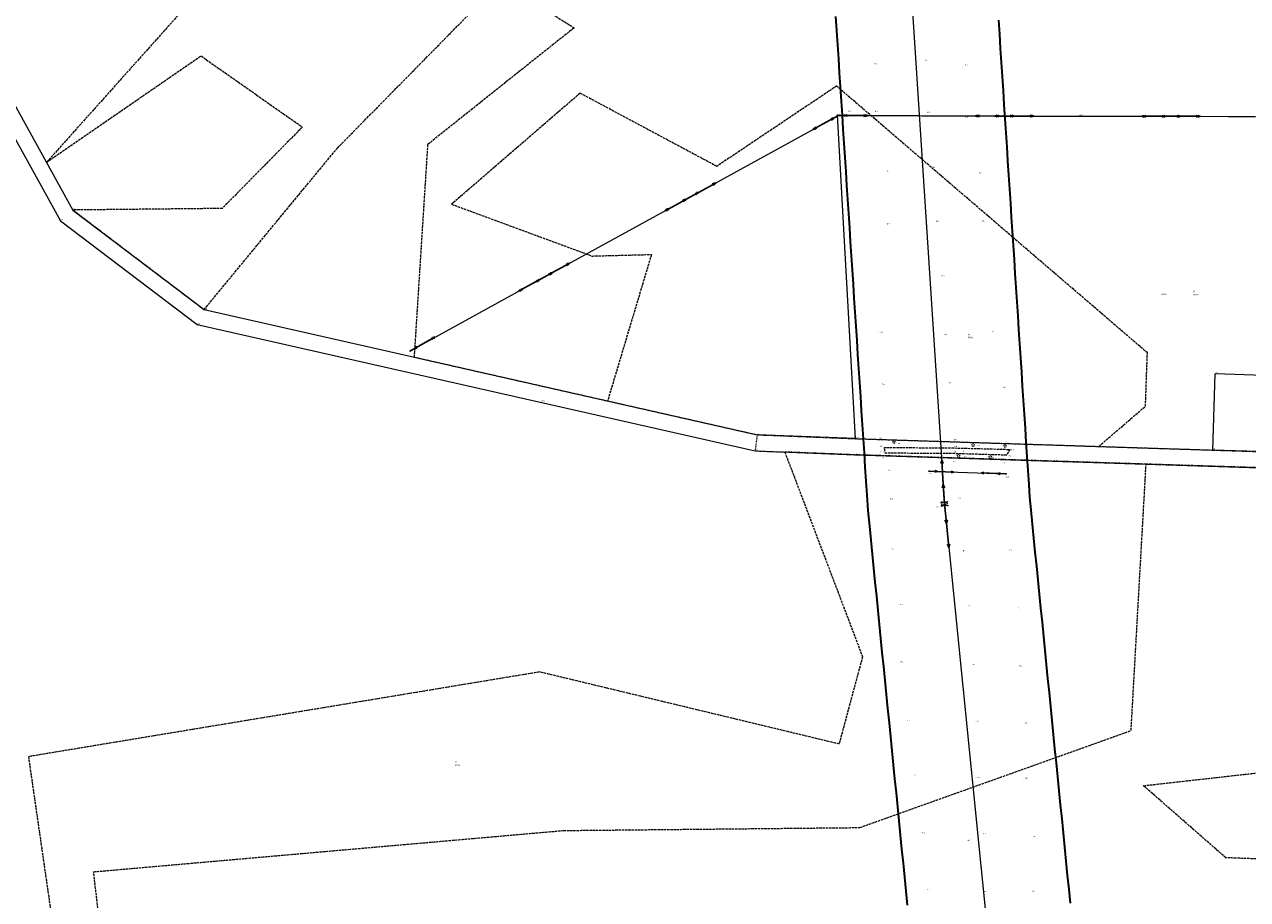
# Model space of a CAD drawing. Header units: metres. Extents: x 6524698 to 6533081, y 5883213 to 5896811.
# Tile 74 of 131: x 6528059 to 6528815, y 5890801 to 5891342. Entities that reach past the tile are written whole.
import ezdxf
from ezdxf.enums import TextEntityAlignment as Align

# ---------------------------------------------------------------- set-up
doc = ezdxf.new("R2010")
doc.units = ezdxf.units.M
for name, pattern in [('mapa zasadnicza$0$1.5_0.5', [2, 1.5, -0.5]), ('mapa zasadnicza$0$219-500', [0]), ('mapa zasadnicza$0$egkk-500', [2, 1.5, -0.5]), ('mapa zasadnicza$0$egug-500', [1, 0.5, -0.5]), ('mapa zasadnicza$0$suep_nn_500', [0]), ('mapa zasadnicza$0$suep_sn_500', [0]), ('mapa zasadnicza$0$suep_wn_500', [0]), ('mapa zasadnicza$0$supp_500', [1, 0.5, -0.5])]:
    doc.linetypes.add(name, pattern=pattern)
for name, color, linetype in [('mapa zasadnicza$0$000 Inne (niezydentyfikowane)', 7, 'Continuous'), ('mapa zasadnicza$0$202-punkt graniczny', 7, 'Continuous'), ('mapa zasadnicza$0$202-punkt graniczny-Atr103', 7, 'Continuous'), ('mapa zasadnicza$0$203-punkt graniczny', 7, 'Continuous'), ('mapa zasadnicza$0$203-punkt graniczny-Atr103', 7, 'Continuous'), ('mapa zasadnicza$0$203-punkt graniczny-Atr104', 7, 'Continuous'), ('mapa zasadnicza$0$209-oznaczenie konturu klasyfikacyjnego', 7, 'Continuous'), ('mapa zasadnicza$0$210-oznaczenie konturu użytku gruntowego', 7, 'Continuous'), ('mapa zasadnicza$0$211-numer działki ewidencyjnej', 7, 'Continuous'), ('mapa zasadnicza$0$217-kontur klasyfikacyjny', 7, 'Continuous'), ('mapa zasadnicza$0$218-kontur użytku gruntowego', 7, 'Continuous'), ('mapa zasadnicza$0$219-działka ewidencyjna', 7, 'Continuous'), ('mapa zasadnicza$0$drzewo liściaste', 7, 'Continuous'), ('mapa zasadnicza$0$jezdnia', 7, 'Continuous'), ('mapa zasadnicza$0$jezdnia-Atr17', 7, 'Continuous'), ('mapa zasadnicza$0$pikieta naturalna', 7, 'Continuous'), ('mapa zasadnicza$0$pikieta naturalna-Atr2', 7, 'Continuous'), ('mapa zasadnicza$0$przewód elektroenergetyczny niskiego napięcia', 7, 'Continuous'), ('mapa zasadnicza$0$przewód elektroenergetyczny wysokiego napięcia', 7, 'Continuous'), ('mapa zasadnicza$0$przewód elektroenergetyczny średniego napięcia', 7, 'Continuous'), ('mapa zasadnicza$0$słup przewodów napowietrznych', 7, 'Continuous')]:
    doc.layers.add(name, color=color, linetype=linetype)
doc.styles.add('mapa zasadnicza$0$STANDARD', font='Working1250', dxfattribs={"width": 0.75})

# ---------------------------------------------------------------- blocks, each defined once
blk = doc.blocks.new('mapa zasadnicza$0$202')
at = {"color": 0, "linetype": 'Continuous', "lineweight": 0}
blk.add_circle((0, 0), 0.25, dxfattribs=at)
blk = doc.blocks.new('mapa zasadnicza$0$203')
at = {"linetype": 'Continuous', "lineweight": 0}
h = blk.add_hatch(color=0, dxfattribs=at)
edge = h.paths.add_edge_path()
edge.add_arc((0, 0), 0.045, 0, 360)
blk = doc.blocks.new('mapa zasadnicza$0$US15')
at = {"color": 0, "linetype": 'Continuous', "lineweight": 13}
blk.add_circle((0, 0), 0.25, dxfattribs=at)
blk = doc.blocks.new('mapa zasadnicza$0$PW01')
at = {"linetype": 'Continuous', "lineweight": 13}
h = blk.add_hatch(color=0, dxfattribs=at)
edge = h.paths.add_edge_path()
edge.add_arc((0, 0), 0.045, 0, 360)
blk = doc.blocks.new('mapa zasadnicza$0$OP021')
at = {"linetype": 'Continuous', "lineweight": 13}
h = blk.add_hatch(color=0, dxfattribs=at)
edge = h.paths.add_edge_path()
edge.add_arc((0, 0), 0.05, 0, 360)
at = {"color": 0, "linetype": 'Continuous', "lineweight": 13}
for centre, start, end in [((-0.38, 0.124), 121.308, 202.548), ((0, 0.4), 49.272, 130.728), ((0.38, 0.124), 337.452, 58.692), ((-0.235, -0.324), 193.221, 274.871), ((0.235, -0.324), 265.129, 346.779)]:
    blk.add_arc(centre, 0.4, start, end, dxfattribs=at)
blk = doc.blocks.new('mapa zasadnicza$0$SM05')
at = {"color": 0, "linetype": 'Continuous', "lineweight": 13}
blk.add_circle((0, 0), 0.25, dxfattribs=at)
blk = doc.blocks.new('mapa zasadnicza$0$SUEP1')
at = {"color": 0, "linetype": 'Continuous'}
for p, q in [((0, 0), (5, 0)), ((5, 0), (3.5, 0.5)), ((5, 0), (3.5, -0.5)), ((5, 0), (15, 0)), ((15, 0), (13.5, 0.5)), ((15, 0), (13.5, -0.5))]:
    blk.add_line(p, q, dxfattribs=at)
blk = doc.blocks.new('mapa zasadnicza$0$SUEP3')
at = {"color": 0, "linetype": 'Continuous'}
for p, q in [((0, 0), (12.003, 0)), ((12.003, 0), (10.003, 0.75)), ((10.003, 0.75), (11.003, 0)), ((12.003, 0), (10.003, -0.75)), ((11.003, 0), (10.003, -0.75)), ((12.003, 0), (27.003, 0)), ((27.003, 0), (25.003, 0.75)), ((25.003, 0.75), (26.003, 0)), ((27.003, 0), (25.003, -0.75)), ((26.003, 0), (25.003, -0.75))]:
    blk.add_line(p, q, dxfattribs=at)
blk = doc.blocks.new('mapa zasadnicza$0$SUEP2')
at = {"color": 0, "linetype": 'Continuous'}
for p, q in [((0, 0), (6.027, 0)), ((5.027, 0), (3.527, 0.5)), ((5.027, 0), (3.527, -0.5)), ((6.027, 0), (4.527, 0.5)), ((6.027, 0), (4.527, -0.5)), ((6.027, 0), (18.027, 0)), ((17.027, 0), (15.527, 0.5)), ((17.027, 0), (15.527, -0.5)), ((18.027, 0), (16.527, 0.5)), ((18.027, 0), (16.527, -0.5))]:
    blk.add_line(p, q, dxfattribs=at)

msp = doc.modelspace()

# ---------------------------------------------------------------- linework, layer by layer
at = {"layer": 'mapa zasadnicza$0$000 Inne (niezydentyfikowane)', "color": 7, "linetype": 'Continuous', "lineweight": 35, "flags": 128}
for points in [[(6528604.896, 5890797.916), (6528604.028, 5890806.592), (6528603.16, 5890815.268), (6528602.293, 5890823.945), (6528601.425, 5890832.621), (6528600.558, 5890841.297), (6528599.69, 5890849.974), (6528598.822, 5890858.65), (6528597.955, 5890867.326), (6528597.087, 5890876.003), (6528596.219, 5890884.679), (6528595.352, 5890893.355), (6528594.484, 5890902.032), (6528593.617, 5890910.708), (6528592.749, 5890919.384), (6528591.881, 5890928.061), (6528591.014, 5890936.737), (6528590.146, 5890945.414), (6528589.278, 5890954.09), (6528588.411, 5890962.766), (6528587.543, 5890971.443), (6528586.675, 5890980.119), (6528585.808, 5890988.795), (6528584.94, 5890997.472), (6528584.073, 5891006.148), (6528583.205, 5891014.824), (6528582.337, 5891023.501), (6528581.47, 5891032.177), (6528580.516, 5891041.717), (6528579.894, 5891051.278), (6528579.328, 5891059.973), (6528578.762, 5891068.669), (6528578.196, 5891077.365), (6528577.631, 5891086.06), (6528577.065, 5891094.756), (6528576.499, 5891103.452), (6528575.933, 5891112.147), (6528575.368, 5891120.843), (6528574.802, 5891129.539), (6528574.236, 5891138.234), (6528573.67, 5891146.93), (6528573.105, 5891155.625), (6528572.539, 5891164.321), (6528571.973, 5891173.017), (6528571.407, 5891181.712), (6528570.841, 5891190.408), (6528570.276, 5891199.104), (6528569.71, 5891207.799), (6528569.144, 5891216.495), (6528568.578, 5891225.191), (6528568.013, 5891233.886), (6528567.447, 5891242.582), (6528566.881, 5891251.277), (6528566.315, 5891259.973), (6528565.75, 5891268.669), (6528565.184, 5891277.364), (6528564.618, 5891286.06), (6528564.052, 5891294.756), (6528563.487, 5891303.451), (6528562.921, 5891312.147), (6528562.355, 5891320.842), (6528561.789, 5891329.538), (6528561.224, 5891338.234), (6528560.658, 5891346.929)], [(6528661.013, 5891344.726), (6528661.578, 5891336.031), (6528662.144, 5891327.335), (6528662.71, 5891318.639), (6528663.276, 5891309.944), (6528663.841, 5891301.248), (6528664.407, 5891292.552), (6528664.973, 5891283.857), (6528665.539, 5891275.161), (6528666.104, 5891266.466), (6528666.67, 5891257.77), (6528667.236, 5891249.074), (6528667.802, 5891240.379), (6528668.367, 5891231.683), (6528668.933, 5891222.987), (6528669.499, 5891214.292), (6528670.065, 5891205.596), (6528670.631, 5891196.901), (6528671.196, 5891188.205), (6528671.762, 5891179.509), (6528672.328, 5891170.814), (6528672.894, 5891162.118), (6528673.459, 5891153.422), (6528674.025, 5891144.727), (6528674.591, 5891136.031), (6528675.157, 5891127.335), (6528675.722, 5891118.64), (6528676.288, 5891109.944), (6528676.854, 5891101.249), (6528677.42, 5891092.553), (6528677.985, 5891083.857), (6528678.551, 5891075.162), (6528679.117, 5891066.466), (6528679.683, 5891057.77), (6528680.192, 5891049.94), (6528680.973, 5891042.127), (6528681.841, 5891033.451), (6528682.709, 5891024.775), (6528683.576, 5891016.098), (6528684.444, 5891007.422), (6528685.312, 5890998.746), (6528686.179, 5890990.069), (6528687.047, 5890981.393), (6528687.914, 5890972.717), (6528688.782, 5890964.04), (6528689.65, 5890955.364), (6528690.517, 5890946.687), (6528691.385, 5890938.011), (6528692.253, 5890929.335), (6528693.12, 5890920.658), (6528693.988, 5890911.982), (6528694.855, 5890903.306), (6528695.723, 5890894.629), (6528696.591, 5890885.953), (6528697.458, 5890877.277), (6528698.326, 5890868.6), (6528699.194, 5890859.924), (6528700.061, 5890851.248), (6528700.929, 5890842.571), (6528701.797, 5890833.895), (6528702.664, 5890825.219), (6528703.532, 5890816.542), (6528704.399, 5890807.866), (6528705.267, 5890799.19)]]:
    msp.add_lwpolyline(points, dxfattribs=at)
at = {"layer": 'mapa zasadnicza$0$217-kontur klasyfikacyjny', "color": 92, "linetype": 'mapa zasadnicza$0$egkk-500', "lineweight": 18, "flags": 128}
for points in [[(6528222.18, 5891423.64), (6528073.07, 5891256.94)], [(6528252.68, 5891265.74), (6528353.8, 5891368.5)], [(6528353.8, 5891368.5), (6528398.86, 5891340)], [(6528398.86, 5891340), (6528308.42, 5891267.89)], [(6528073.07, 5891256.94), (6528168.47, 5891322.66)], [(6528168.47, 5891322.66), (6528231.02, 5891278.7)], [(6528561.02, 5891304.02), (6528487.02, 5891254.43)], [(6528753, 5891139.23), (6528561.02, 5891304.02)], [(6528402.6, 5891299.62), (6528323.21, 5891231.03)], [(6528487.02, 5891254.43), (6528402.6, 5891299.62)], [(6528231.02, 5891278.7), (6528181.51, 5891228.4)], [(6528170.35, 5891165.94), (6528252.68, 5891265.74)], [(6528308.42, 5891267.89), (6528300.07, 5891136.57)], [(6528181.51, 5891228.4), (6528089.37, 5891227.45)], [(6528089.37, 5891227.45), (6528170.35, 5891165.94)], [(6528323.21, 5891231.03), (6528410.01, 5891199.02)], [(6528410.01, 5891199.02), (6528446.68, 5891199.98)], [(6528446.68, 5891199.98), (6528419.59, 5891109.51)], [(6528300.07, 5891136.57), (6528419.59, 5891109.51)], [(6528751.81, 5891106.24), (6528753, 5891139.23)], [(6528419.59, 5891109.51), (6528511.97, 5891088.6)], [(6528722.97, 5891081.38), (6528751.81, 5891106.24)], [(6528511.97, 5891088.6), (6528572.66, 5891086.18)], [(6528572.66, 5891086.18), (6528722.97, 5891081.38)], [(6528722.97, 5891081.38), (6528793.43, 5891079.13)], [(6528572.3, 5891076.19), (6528529.05, 5891077.91)], [(6528529.05, 5891077.91), (6528577.05, 5890951.47)], [(6528752.2, 5891070.44), (6528572.3, 5891076.19)], [(6528793.43, 5891079.13), (6528833.08, 5891077.87)], [(6528742.93, 5890905.84), (6528752.2, 5891070.44)], [(6528835.28, 5891067.79), (6528752.2, 5891070.44)], [(6528577.05, 5890951.47), (6528562.56, 5890897.54)], [(6528377.66, 5890942.04), (6528061.87, 5890889.73)], [(6528562.56, 5890897.54), (6528377.66, 5890942.04)], [(6528575.32, 5890845.91), (6528742.93, 5890905.84)], [(6528061.87, 5890889.73), (6528111.92, 5890543.16)], [(6528750.6, 5890871.78), (6528854.73, 5890883.48)], [(6528801.42, 5890827.27), (6528750.6, 5890871.78)], [(6528102.13, 5890818.59), (6528392.35, 5890844.09)], [(6528392.35, 5890844.09), (6528575.32, 5890845.91)], [(6528954, 5890821.32), (6528801.42, 5890827.27)], [(6528119.47, 5890669.02), (6528102.13, 5890818.59)]]:
    msp.add_lwpolyline(points, dxfattribs=at)
at = {"layer": 'mapa zasadnicza$0$218-kontur użytku gruntowego', "color": 3, "linetype": 'mapa zasadnicza$0$egug-500', "lineweight": 18, "flags": 128}
for points in [[(6528222.18, 5891423.64), (6528073.07, 5891256.94)], [(6528252.68, 5891265.74), (6528353.8, 5891368.5)], [(6528353.8, 5891368.5), (6528398.86, 5891340)], [(6528398.86, 5891340), (6528308.42, 5891267.89)], [(6528073.07, 5891256.94), (6528168.47, 5891322.66)], [(6528168.47, 5891322.66), (6528231.02, 5891278.7)], [(6528561.02, 5891304.02), (6528487.02, 5891254.43)], [(6528753, 5891139.23), (6528561.02, 5891304.02)], [(6528402.6, 5891299.62), (6528323.21, 5891231.03)], [(6528487.02, 5891254.43), (6528402.6, 5891299.62)], [(6528231.02, 5891278.7), (6528181.51, 5891228.4)], [(6528170.35, 5891165.94), (6528252.68, 5891265.74)], [(6528308.42, 5891267.89), (6528300.07, 5891136.57)], [(6528181.51, 5891228.4), (6528089.37, 5891227.45)], [(6528089.37, 5891227.45), (6528170.35, 5891165.94)], [(6528323.21, 5891231.03), (6528410.01, 5891199.02)], [(6528410.01, 5891199.02), (6528446.68, 5891199.98)], [(6528446.68, 5891199.98), (6528419.59, 5891109.51)], [(6528300.07, 5891136.57), (6528419.59, 5891109.51)], [(6528751.81, 5891106.24), (6528753, 5891139.23)], [(6528419.59, 5891109.51), (6528511.97, 5891088.6)], [(6528722.97, 5891081.38), (6528751.81, 5891106.24)], [(6528511.97, 5891088.6), (6528510.66, 5891078.64)], [(6528511.97, 5891088.6), (6528572.66, 5891086.18)], [(6528572.66, 5891086.18), (6528722.97, 5891081.38)], [(6528722.97, 5891081.38), (6528793.43, 5891079.13)], [(6528510.66, 5891078.64), (6528529.05, 5891077.91)], [(6528572.3, 5891076.19), (6528529.05, 5891077.91)], [(6528529.05, 5891077.91), (6528577.05, 5890951.47)], [(6528752.2, 5891070.44), (6528572.3, 5891076.19)], [(6528793.43, 5891079.13), (6528833.08, 5891077.87)], [(6528742.93, 5890905.84), (6528752.2, 5891070.44)], [(6528835.28, 5891067.79), (6528752.2, 5891070.44)], [(6528577.05, 5890951.47), (6528562.56, 5890897.54)], [(6528377.66, 5890942.04), (6528061.87, 5890889.73)], [(6528562.56, 5890897.54), (6528377.66, 5890942.04)], [(6528575.32, 5890845.91), (6528742.93, 5890905.84)], [(6528061.87, 5890889.73), (6528111.92, 5890543.16)], [(6528750.6, 5890871.78), (6528854.73, 5890883.48)], [(6528801.42, 5890827.27), (6528750.6, 5890871.78)], [(6528102.13, 5890818.59), (6528392.35, 5890844.09)], [(6528392.35, 5890844.09), (6528575.32, 5890845.91)], [(6528954, 5890821.32), (6528801.42, 5890827.27)], [(6528119.47, 5890669.02), (6528102.13, 5890818.59)]]:
    msp.add_lwpolyline(points, dxfattribs=at)
at = {"layer": 'mapa zasadnicza$0$219-działka ewidencyjna', "color": 7, "linetype": 'mapa zasadnicza$0$219-500', "lineweight": 18, "flags": 128}
for points in [[(6527939.55, 5891498.53), (6528089.37, 5891227.45)], [(6527932.61, 5891490.41), (6528081.64, 5891220.76)], [(6528561.5, 5891285.97), (6528711.51, 5891285.52)], [(6528572.66, 5891086.18), (6528561.5, 5891285.97)], [(6528711.51, 5891285.52), (6528894.59, 5891285.09)], [(6528089.37, 5891227.45), (6528170.35, 5891165.94)], [(6528081.64, 5891220.76), (6528166.03, 5891156.67)], [(6528170.35, 5891165.94), (6528511.97, 5891088.6)], [(6528166.03, 5891156.67), (6528510.66, 5891078.64)], [(6528793.43, 5891079.13), (6528794.88, 5891126.2)], [(6528830.74, 5891125.07), (6528794.88, 5891126.2)], [(6528572.66, 5891086.18), (6528511.97, 5891088.6)], [(6528572.66, 5891086.18), (6528793.43, 5891079.13)], [(6528510.66, 5891078.64), (6528572.3, 5891076.19)], [(6528572.3, 5891076.19), (6528835.28, 5891067.79)], [(6528835.56, 5891077.79), (6528793.43, 5891079.13)]]:
    msp.add_lwpolyline(points, dxfattribs=at)
at = {"layer": 'mapa zasadnicza$0$jezdnia', "color": 7, "linetype": 'mapa zasadnicza$0$1.5_0.5', "lineweight": 18, "flags": 128}
msp.add_lwpolyline([(6528666.08, 5891075.97), (6528632.86, 5891076.96), (6528591.09, 5891077.2), (6528590.53, 5891080.75), (6528632.87, 5891080.48), (6528667.95, 5891079.53)], close=True, dxfattribs=at)
at = {"layer": 'mapa zasadnicza$0$przewód elektroenergetyczny niskiego napięcia', "color": 1, "linetype": 'mapa zasadnicza$0$suep_nn_500', "lineweight": 18, "flags": 128}
msp.add_lwpolyline([(6528618.26, 5891066.1), (6528665.5, 5891064.45)], dxfattribs=at)
at = {"layer": 'mapa zasadnicza$0$przewód elektroenergetyczny wysokiego napięcia', "color": 1, "linetype": 'mapa zasadnicza$0$suep_wn_500', "lineweight": 18, "flags": 128}
for points in [[(6528605.7, 5891384.93), (6528627.69, 5891045.87)], [(6528627.69, 5891045.87), (6528661.7, 5890707.25)]]:
    msp.add_lwpolyline(points, dxfattribs=at)
at = {"layer": 'mapa zasadnicza$0$przewód elektroenergetyczny średniego napięcia', "color": 1, "linetype": 'mapa zasadnicza$0$suep_sn_500', "lineweight": 18, "flags": 128}
for points in [[(6528470.86, 5891235.61), (6528562.21, 5891285.85)], [(6528562.21, 5891285.85), (6528664.78, 5891285.5)], [(6528664.78, 5891285.5), (6528767.57, 5891285.39)], [(6528767.57, 5891285.39), (6528871.16, 5891285.08)], [(6528380.37, 5891185.95), (6528470.86, 5891235.61)], [(6528297.37, 5891140.31), (6528380.37, 5891185.95)]]:
    msp.add_lwpolyline(points, dxfattribs=at)
at = {"layer": 'mapa zasadnicza$0$słup przewodów napowietrznych', "color": 7, "linetype": 'mapa zasadnicza$0$supp_500', "lineweight": 18, "flags": 128}
for points in [[(6528629.56, 5891044.89), (6528626.08, 5891044.62), (6528625.81, 5891047), (6528629.41, 5891047.12)], [(6528629.56, 5891044.89), (6528625.81, 5891047)], [(6528626.08, 5891044.62), (6528629.41, 5891047.12)], [(6528629.56, 5891044.89), (6528629.41, 5891047.12)]]:
    msp.add_lwpolyline(points, dxfattribs=at)

# ---------------------------------------------------------------- block references
at = {"layer": 'mapa zasadnicza$0$202-punkt graniczny', "color": 7, "linetype": 'Continuous', "lineweight": 18}
for p in [(6528561.5, 5891285.97), (6528711.51, 5891285.52), (6528572.66, 5891086.18)]:
    msp.add_blockref('mapa zasadnicza$0$202', p, dxfattribs=at)
at = {"layer": 'mapa zasadnicza$0$203-punkt graniczny', "color": 7, "linetype": 'Continuous', "lineweight": 18}
for p in [(6528089.37, 5891227.45), (6528081.64, 5891220.76), (6528170.35, 5891165.94), (6528166.03, 5891156.67), (6528794.88, 5891126.2), (6528511.97, 5891088.6), (6528510.66, 5891078.64), (6528572.3, 5891076.19), (6528793.43, 5891079.13)]:
    msp.add_blockref('mapa zasadnicza$0$203', p, dxfattribs=at)
at = {"layer": 'mapa zasadnicza$0$drzewo liściaste', "color": 94, "linetype": 'Continuous', "lineweight": 18}
for p in [(6528596.44, 5891084.18), (6528645.4, 5891082.14), (6528665.09, 5891081.77), (6528636.32, 5891075.59), (6528655.91, 5891074.85)]:
    msp.add_blockref('mapa zasadnicza$0$OP021', p, dxfattribs=at)
at = {"layer": 'mapa zasadnicza$0$pikieta naturalna', "color": 7, "linetype": 'Continuous', "lineweight": 13}
for p in [(6528583.14, 5891318), (6528614.37, 5891320.22), (6528639.3, 5891317.5), (6528567.59, 5891287.75), (6528584.1, 5891287.22), (6528616.49, 5891286.84), (6528642.73, 5891285.74), (6528590.99, 5891251.6), (6528618.89, 5891253.96), (6528648.27, 5891250.56), (6528591.01, 5891219.33), (6528621.59, 5891220.53), (6528649.4, 5891220.89), (6528624.86, 5891186.89), (6528586.47, 5891151.95), (6528626.64, 5891150.62), (6528655.89, 5891152.57), (6528588.07, 5891119.99), (6528629.02, 5891120.87), (6528662.76, 5891117.87), (6528590, 5891085.51), (6528598.04, 5891083.6), (6528632.62, 5891084.22), (6528647.56, 5891081.49), (6528665.27, 5891082.97), (6528590.53, 5891080.75), (6528591.09, 5891077.2), (6528591.47, 5891075.27), (6528632.86, 5891076.96), (6528632.87, 5891080.48), (6528632.9, 5891073.49), (6528637.63, 5891074.63), (6528656.64, 5891074.32), (6528666.08, 5891075.97), (6528667.95, 5891079.53), (6528591.91, 5891066.63), (6528662.53, 5891071.27), (6528618.55, 5891065.53), (6528665.49, 5891063.87), (6528593.12, 5891049.12), (6528625.46, 5891044.19), (6528634.91, 5891049.47), (6528593.94, 5891018.21), (6528638.04, 5891016.75), (6528666.3, 5891017.67), (6528599.06, 5890983.95), (6528641.19, 5890983.06), (6528672.09, 5890981.87), (6528599.56, 5890948.64), (6528643.95, 5890946.75), (6528673.17, 5890946.02), (6528603.63, 5890912.56), (6528645.94, 5890911.94), (6528676.28, 5890910.57), (6528608.03, 5890878.49), (6528647.05, 5890877.03), (6528676.31, 5890876.43), (6528613.05, 5890842.85), (6528650.4, 5890841.52), (6528681.18, 5890840.72), (6528644.35, 5890839.13), (6528615.89, 5890807.88), (6528651.52, 5890806.44), (6528680.77, 5890806.71)]:
    msp.add_blockref('mapa zasadnicza$0$PW01', p, dxfattribs=at)
at = {"layer": 'mapa zasadnicza$0$przewód elektroenergetyczny niskiego napięcia', "color": 1, "linetype": 'Continuous', "lineweight": 18}
for p, rotation in [((6528618.26, 5891066.1), 358), ((6528665.5, 5891064.45), 178)]:
    msp.add_blockref('mapa zasadnicza$0$SUEP1', p, dxfattribs=dict(at, rotation=rotation))
at = {"layer": 'mapa zasadnicza$0$przewód elektroenergetyczny wysokiego napięcia', "color": 1, "linetype": 'Continuous', "lineweight": 18}
for rotation in [93.71099999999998, 275.735]:
    msp.add_blockref('mapa zasadnicza$0$SUEP3', (6528627.69, 5891045.87), dxfattribs=dict(at, rotation=rotation))
at = {"layer": 'mapa zasadnicza$0$przewód elektroenergetyczny średniego napięcia', "color": 1, "linetype": 'Continuous', "lineweight": 18}
for p, rotation in [((6528562.21, 5891285.85), 208.81), ((6528562.21, 5891285.85), 359.804), ((6528664.78, 5891285.5), 179.804), ((6528664.78, 5891285.5), 359.939), ((6528767.57, 5891285.39), 179.939), ((6528767.57, 5891285.39), 359.8290000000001), ((6528470.86, 5891235.61), 28.81), ((6528470.86, 5891235.61), 208.758), ((6528380.37, 5891185.95), 28.75800000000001), ((6528380.37, 5891185.95), 208.805), ((6528297.37, 5891140.31), 28.805)]:
    msp.add_blockref('mapa zasadnicza$0$SUEP2', p, dxfattribs=dict(at, rotation=rotation))
at = {"layer": 'mapa zasadnicza$0$słup przewodów napowietrznych', "color": 7, "linetype": 'Continuous', "lineweight": 18}
for name, p in [('mapa zasadnicza$0$US15', (6528664.78, 5891285.5)), ('mapa zasadnicza$0$US15', (6528618.26, 5891066.1)), ('mapa zasadnicza$0$US15', (6528665.5, 5891064.45)), ('mapa zasadnicza$0$SM05', (6528625.81, 5891047)), ('mapa zasadnicza$0$SM05', (6528626.08, 5891044.62)), ('mapa zasadnicza$0$SM05', (6528629.41, 5891047.12)), ('mapa zasadnicza$0$SM05', (6528629.56, 5891044.89))]:
    msp.add_blockref(name, p, dxfattribs=at)

# ---------------------------------------------------------------- texts
at = {"layer": 'mapa zasadnicza$0$202-punkt graniczny-Atr103', "color": 7, "style": 'mapa zasadnicza$0$STANDARD', "width": 0.667}
for s, p in [('3280', (6528561.5, 5891285.97)), ('3290', (6528711.51, 5891285.52)), ('3277', (6528572.66, 5891086.18))]:
    msp.add_text(s, height=0.75, dxfattribs=at).set_placement(p)
at = {"layer": 'mapa zasadnicza$0$203-punkt graniczny-Atr103', "color": 7, "style": 'mapa zasadnicza$0$STANDARD', "width": 0.667}
for s, p in [('5309', (6528081.64, 5891220.76)), ('5310', (6528166.03, 5891156.67)), ('5791', (6528794.88, 5891126.2)), ('5311', (6528510.66, 5891078.64)), ('5312', (6528572.3, 5891076.19)), ('5790', (6528793.43, 5891079.13))]:
    msp.add_text(s, height=0.75, dxfattribs=at).set_placement(p, align=Align.BOTTOM_LEFT)
at = {"layer": 'mapa zasadnicza$0$203-punkt graniczny-Atr104', "color": 7, "style": 'mapa zasadnicza$0$STANDARD', "width": 0.667}
for s, p in [('3864', (6528089.37, 5891227.45)), ('3870', (6528170.35, 5891165.94)), ('3917', (6528511.97, 5891088.6))]:
    msp.add_text(s, height=0.75, dxfattribs=at).set_placement(p)
at = {"layer": 'mapa zasadnicza$0$209-oznaczenie konturu klasyfikacyjnego', "color": 3, "linetype": 'Continuous', "lineweight": 18, "style": 'mapa zasadnicza$0$STANDARD', "width": 0.79}
for s, p in [('RIVa', (6528781.55, 5891175.66)), ('RIIIb', (6528642.29, 5891149.2)), ('RIVa', (6528325.47, 5890885.02))]:
    msp.add_text(s, height=1, dxfattribs=at).set_placement(p, align=Align.TOP_LEFT)
at = {"layer": 'mapa zasadnicza$0$210-oznaczenie konturu użytku gruntowego', "color": 3, "linetype": 'Continuous', "lineweight": 18, "style": 'mapa zasadnicza$0$STANDARD', "width": 0.79}
for p in [(6528781.55, 5891176.56), (6528642.29, 5891150.1), (6528325.47, 5890885.92)]:
    msp.add_text('R', height=1, dxfattribs=at).set_placement(p)
at = {"layer": 'mapa zasadnicza$0$211-numer działki ewidencyjnej', "color": 7, "linetype": 'Continuous', "lineweight": 18, "style": 'mapa zasadnicza$0$STANDARD', "width": 0.79}
msp.add_text('169/6', height=1, dxfattribs=at).set_placement((6528761.39, 5891174.98))
msp.add_text('173', height=1, dxfattribs=at).set_placement((6528378.48, 5891110.04), align=Align.TOP_LEFT)
at = {"layer": 'mapa zasadnicza$0$jezdnia-Atr17', "color": 7, "style": 'mapa zasadnicza$0$STANDARD', "width": 0.667}
msp.add_text('j.', height=0.75, dxfattribs=at).set_placement((6528639.56, 5891078.16))
at = {"layer": 'mapa zasadnicza$0$pikieta naturalna-Atr2', "color": 7, "style": 'mapa zasadnicza$0$STANDARD', "width": 0.667}
for s, p in [('82.7', (6528584.53, 5891317.43)), ('82.8', (6528615.56, 5891319.63)), ('82.7', (6528640.31, 5891316.93)), ('83.2', (6528568.47, 5891288.02)), ('82.9', (6528584.73, 5891288.08)), ('83.0', (6528617.07, 5891287.48)), ('83.3', (6528640.58, 5891284.29)), ('82.6', (6528592.1, 5891251.06)), ('82.6', (6528620.08, 5891253.47)), ('82.8', (6528649.16, 5891249.92)), ('82.7', (6528592.13, 5891218.62)), ('82.8', (6528622.62, 5891220.07)), ('82.9', (6528650.76, 5891220.31)), ('83.3', (6528625.93, 5891186.4)), ('83.6', (6528587.69, 5891151.53)), ('83.4', (6528627.63, 5891150.17)), ('83.2', (6528656.93, 5891152)), ('83.5', (6528589.06, 5891119.43)), ('83.6', (6528630.14, 5891120.37)), ('83.6', (6528663.94, 5891117.46)), ('83.9', (6528587.6, 5891086.05)), ('84.3', (6528587.8, 5891081.03)), ('84.0', (6528598.88, 5891082.85)), ('84.2', (6528633.7, 5891085.17)), ('84.4', (6528633.81, 5891081.13)), ('84.5', (6528648.01, 5891081.76)), ('84.0', (6528665.51, 5891083.67)), ('84.3', (6528588.25, 5891077.7)), ('83.9', (6528588.95, 5891073.97)), ('84.3', (6528633.67, 5891077.81)), ('84.3', (6528639.65, 5891074.53)), ('84.2', (6528656.97, 5891074.34)), ('84.2', (6528667.18, 5891075.35)), ('84.2', (6528668.55, 5891079.04)), ('83.7', (6528592.9, 5891066.17)), ('83.8', (6528633.09, 5891071.73)), ('84.0', (6528663.5, 5891070.75)), ('83.7', (6528618.56, 5891064.27)), ('84.0', (6528665.69, 5891062.17)), ('83.5', (6528594.21, 5891048.54)), ('83.7', (6528622.84, 5891043.55)), ('83.1', (6528635.92, 5891049.03)), ('83.7', (6528595, 5891017.73)), ('83.3', (6528638.82, 5891016.57)), ('83.6', (6528667.53, 5891016.97)), ('83.8', (6528600.16, 5890983.32)), ('83.7', (6528642.06, 5890982.56)), ('83.1', (6528672.92, 5890981.36)), ('84.1', (6528600.59, 5890948.04)), ('83.8', (6528645.03, 5890946.28)), ('83.4', (6528674.07, 5890945.39)), ('84.5', (6528604.55, 5890911.8)), ('84.0', (6528646.98, 5890911.39)), ('84.0', (6528677.34, 5890910.09)), ('84.4', (6528609.27, 5890877.92)), ('83.9', (6528647.97, 5890876.46)), ('83.7', (6528677.3, 5890875.96)), ('85.1', (6528613.79, 5890842.41)), ('84.0', (6528651.45, 5890841.87)), ('83.3', (6528682.22, 5890840.02)), ('84.9', (6528641.68, 5890837.65)), ('86.7', (6528616.88, 5890807.28)), ('84.8', (6528652.32, 5890806.02)), ('84.3', (6528681.87, 5890806.22))]:
    msp.add_text(s, height=0.75, dxfattribs=at).set_placement(p)

doc.saveas('drawing.dxf')
